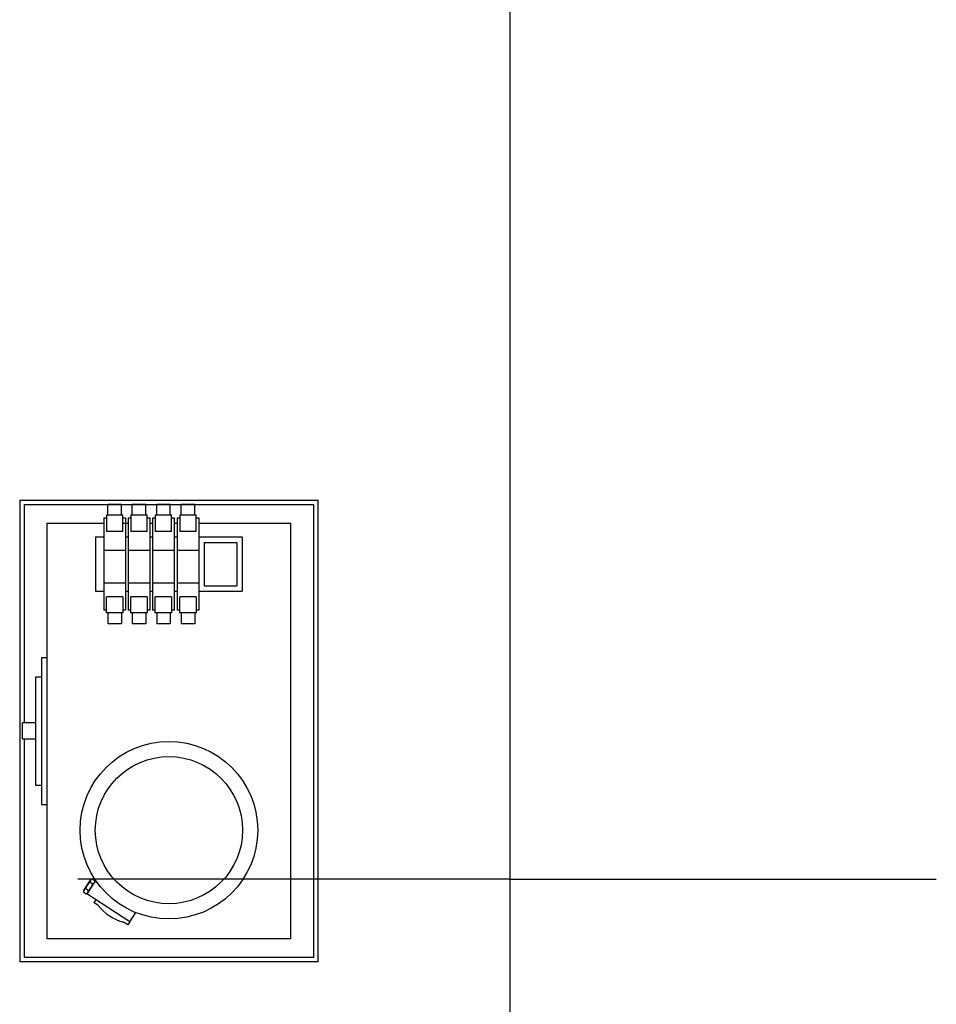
# Model space of a CAD drawing. Extents: x -1507204116 to 3732041488, y -170180604 to 62810664.
# Tile 40 of 54: x 132803 to 134093, y 41 to 1427. Entities that reach past the tile are written whole.
import ezdxf

# ---------------------------------------------------------------- set-up
doc = ezdxf.new("R2010")
doc.units = 0
doc.header["$LTSCALE"] = 1000
doc.header["$MEASUREMENT"] = 0
doc.layers.add('_ZAŘÍZENÍ', color=7, linetype='CONTINUOUS')

msp = doc.modelspace()

# ---------------------------------------------------------------- linework, layer by layer
at = {"layer": '_ZAŘÍZENÍ', "color": 0, "lineweight": -2}
for p, q in [((133493, 7415), (133493, -142)), ((132803, 750.4), (133223, 750.4)), ((132803, 750.4), (132803, 100.4)), ((133223, 100.4), (133223, 750.4)), ((132809.1, 744.3), (133216.9, 744.3)), ((132809.1, 744.3), (132809.1, 436.8)), ((132946.1, 744.6), (132927, 744.6)), ((132927, 729.3), (132927, 744.6)), ((132946.1, 729.3), (132946.1, 744.6)), ((132961.4, 729.3), (132961.4, 744.6)), ((132980.5, 744.6), (132961.4, 744.6)), ((132980.5, 729.3), (132980.5, 744.6)), ((133014.9, 744.6), (132995.8, 744.6)), ((132995.8, 729.3), (132995.8, 744.6)), ((133014.9, 729.3), (133014.9, 744.6)), ((133049.3, 744.6), (133030.2, 744.6)), ((133030.2, 729.3), (133030.2, 744.6)), ((133049.3, 729.3), (133049.3, 744.6)), ((133216.9, 106.5), (133216.9, 744.3)), ((132921.2, 725.5), (132921.2, 595.5)), ((132921.2, 725.5), (132925.1, 725.5)), ((132948, 729.3), (132925.1, 729.3)), ((132925.1, 729.3), (132925.1, 706.4)), ((132948, 706.4), (132948, 729.3)), ((132948, 725.5), (132951.8, 725.5)), ((132951.8, 725.5), (132951.8, 595.5)), ((132955.6, 725.5), (132955.6, 595.5)), ((132955.6, 725.5), (132959.5, 725.5)), ((132982.4, 729.3), (132959.5, 729.3)), ((132959.5, 729.3), (132959.5, 706.4)), ((132982.4, 706.4), (132982.4, 729.3)), ((132982.4, 725.5), (132986.2, 725.5)), ((132986.2, 725.5), (132986.2, 595.5)), ((132990.1, 725.5), (132990.1, 595.5)), ((132990.1, 725.5), (132993.9, 725.5)), ((133016.8, 729.3), (132993.9, 729.3)), ((132993.9, 729.3), (132993.9, 706.4)), ((133016.8, 706.4), (133016.8, 729.3)), ((133016.8, 725.5), (133020.6, 725.5)), ((133020.6, 725.5), (133020.6, 595.5)), ((133024.5, 725.5), (133024.5, 595.5)), ((133024.5, 725.5), (133028.3, 725.5)), ((133028.3, 729.3), (133028.3, 706.4)), ((133051.2, 729.3), (133028.3, 729.3)), ((133051.2, 706.4), (133051.2, 729.3)), ((133051.2, 725.5), (133055.1, 725.5)), ((133055.1, 725.5), (133055.1, 595.5)), ((132841.2, 717.9), (132921.2, 717.9)), ((132841.2, 717.9), (132841.2, 132.9)), ((132948, 717.9), (132955.6, 717.9)), ((132986.2, 717.9), (132990.1, 717.9)), ((133020.6, 717.9), (133024.5, 717.9)), ((133055.1, 717.9), (133184.8, 717.9)), ((133184.8, 132.9), (133184.8, 717.9)), ((132909.8, 698.8), (132921.2, 698.8)), ((132909.8, 698.8), (132909.8, 622.3)), ((132948, 706.4), (132925.1, 706.4)), ((132951.8, 698.8), (132955.6, 698.8)), ((132982.4, 706.4), (132959.5, 706.4)), ((132986.2, 698.8), (132990.1, 698.8)), ((133016.8, 706.4), (132993.9, 706.4)), ((133020.6, 698.8), (133024.5, 698.8)), ((133051.2, 706.4), (133028.3, 706.4)), ((133055.1, 698.8), (133116.2, 698.8)), ((133116.2, 698.8), (133116.2, 622.3)), ((132951.8, 679.6), (132921.2, 679.6)), ((132986.2, 679.6), (132955.6, 679.6)), ((133020.6, 679.6), (132990.1, 679.6)), ((133055.1, 679.6), (133024.5, 679.6)), ((133062.7, 691.1), (133108.6, 691.1)), ((133062.7, 691.1), (133062.7, 629.9)), ((133108.6, 691.1), (133108.6, 629.9)), ((132951.8, 633.8), (132921.2, 633.8)), ((132986.2, 633.8), (132955.6, 633.8)), ((133020.6, 633.8), (132990.1, 633.8)), ((133055.1, 633.8), (133024.5, 633.8)), ((133062.7, 629.9), (133108.6, 629.9)), ((132909.8, 622.3), (132921.2, 622.3)), ((132948, 614.6), (132925.1, 614.6)), ((132925.1, 591.7), (132925.1, 614.6)), ((132948, 614.6), (132948, 591.7)), ((132951.8, 622.3), (132955.6, 622.3)), ((132959.5, 591.7), (132959.5, 614.6)), ((132982.4, 614.6), (132959.5, 614.6)), ((132982.4, 614.6), (132982.4, 591.7)), ((132986.2, 622.3), (132990.1, 622.3)), ((133016.8, 614.6), (132993.9, 614.6)), ((132993.9, 591.7), (132993.9, 614.6)), ((133016.8, 614.6), (133016.8, 591.7)), ((133020.6, 622.3), (133024.5, 622.3)), ((133028.3, 591.7), (133028.3, 614.6)), ((133051.2, 614.6), (133028.3, 614.6)), ((133051.2, 614.6), (133051.2, 591.7)), ((133055.1, 622.3), (133116.2, 622.3)), ((132925.1, 595.5), (132921.2, 595.5)), ((132948, 591.7), (132925.1, 591.7)), ((132927, 591.7), (132927, 576.4)), ((132946.1, 591.7), (132946.1, 576.4)), ((132951.8, 595.5), (132948, 595.5)), ((132959.5, 595.5), (132955.6, 595.5)), ((132982.4, 591.7), (132959.5, 591.7)), ((132961.4, 591.7), (132961.4, 576.4)), ((132980.5, 591.7), (132980.5, 576.4)), ((132986.2, 595.5), (132982.4, 595.5)), ((132993.9, 595.5), (132990.1, 595.5)), ((133016.8, 591.7), (132993.9, 591.7)), ((132995.8, 591.7), (132995.8, 576.4)), ((133014.9, 591.7), (133014.9, 576.4)), ((133020.6, 595.5), (133016.8, 595.5)), ((133028.3, 595.5), (133024.5, 595.5)), ((133051.2, 591.7), (133028.3, 591.7)), ((133030.2, 591.7), (133030.2, 576.4)), ((133049.3, 591.7), (133049.3, 576.4)), ((133055.1, 595.5), (133051.2, 595.5)), ((132946.1, 576.4), (132927, 576.4)), ((132980.5, 576.4), (132961.4, 576.4)), ((133014.9, 576.4), (132995.8, 576.4)), ((133049.3, 576.4), (133030.2, 576.4)), ((132841.2, 528.6), (132833.6, 528.6)), ((132833.6, 528.6), (132833.6, 322.1)), ((132825.9, 501.8), (132833.6, 501.8)), ((132825.9, 348.9), (132825.9, 501.8)), ((132825.9, 436.8), (132806.8, 436.8)), ((132806.8, 413.9), (132806.8, 436.8)), ((132825.9, 413.9), (132806.8, 413.9)), ((132809.1, 413.9), (132809.1, 106.5)), ((132833.6, 348.9), (132825.9, 348.9)), ((132833.6, 322.1), (132841.2, 322.1)), ((133493, 217), (132885, 217)), ((132893.6, 201.6), (132902.7, 215.6)), ((132909.4, 214.1), (132897.7, 196.2)), ((132902, 212.8), (132905.8, 210.3)), ((132905.1, 217.4), (132908.8, 215)), ((132910.7, 213.2), (132909.4, 214.1)), ((133493, 217), (133493, -387)), ((133493, 217), (134093.1, 217)), ((132892.9, 198.8), (132896.7, 196.3)), ((132895.9, 203.5), (132899.7, 201)), ((132958.1, 156.7), (132897.7, 196.2)), ((132910.2, 187.9), (132907.5, 183.8)), ((132913.5, 179.9), (132907.5, 183.8)), ((132958.1, 156.7), (132966.6, 169.7)), ((132955.3, 152.5), (132949.3, 156.4)), ((132958.1, 156.7), (132955.3, 152.5)), ((133184.8, 132.9), (132841.2, 132.9)), ((133223, 100.4), (132803, 100.4)), ((133216.9, 106.5), (132809.1, 106.5))]:
    msp.add_line(p, q, dxfattribs=at)
for radius in [125, 103.6]:
    msp.add_circle((133013, 285.8), radius, dxfattribs=at)
for centre, radius, start, end in [((132912.1, 199.5), 16.7, 127.3487, 166.2912), ((132889.6, 214.3), 16.7, 307.3487, 346.2912), ((132906.5, 213.1), 4.53, 108.9411, 184.6988), ((132904.3, 214.6), 4.53, 288.9411, 4.6988), ((132897.4, 199.2), 4.53, 108.9411, 184.6988), ((132895.2, 200.6), 4.53, 288.9411, 4.6988), ((132964.8, 219.2), 64.7, 217.4831, 256.1568)]:
    msp.add_arc(centre, radius, start, end, dxfattribs=at)

doc.saveas('drawing.dxf')
